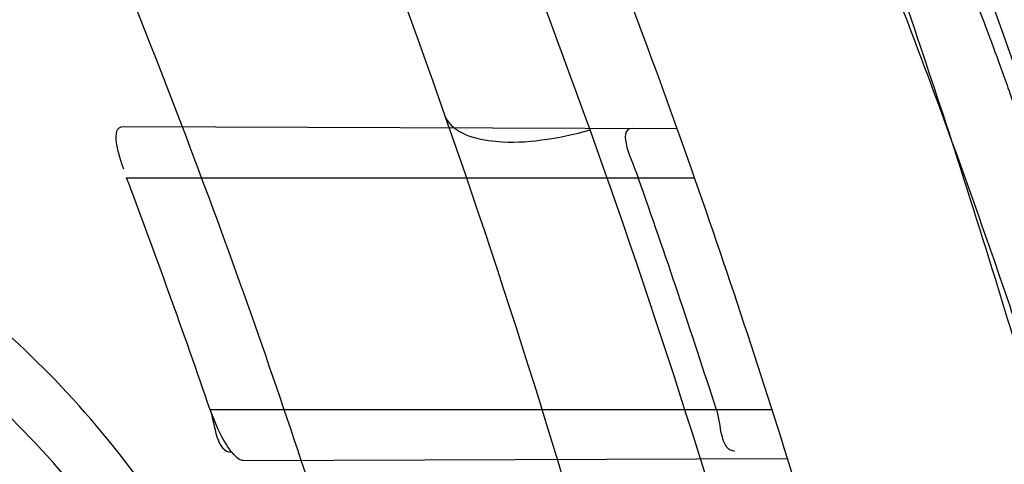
# Model space of a CAD drawing. Header units: millimetres. Extents: x 0 to 297, y 0 to 210.
# Tile 49 of 256: x 147.5941 to 147.6259, y 91.4383 to 91.4527. Entities that reach past the tile are written whole.
import ezdxf

# ---------------------------------------------------------------- set-up
doc = ezdxf.new("R2010")
doc.units = ezdxf.units.MM
doc.header["$LTSCALE"] = 16.335
doc.layers.get('0').update_dxf_attribs({"linetype": 'CONTINUOUS'})
for name, color, linetype in [('01_GLOBAL', 7, 'CONTINUOUS'), ('INTFCLR_1', 7, 'CONTINUOUS'), ('INTFCLR_144815', 7, 'CONTINUOUS')]:
    doc.layers.add(name, color=color, linetype=linetype)

msp = doc.modelspace()

# ---------------------------------------------------------------- linework, layer by layer
at = {"color": 7, "linetype": 'Continuous'}
msp.add_circle((148.0808034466, 92.1164639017), 1.9, dxfattribs=at)
at = {"color": 9, "linetype": 'Continuous'}
msp.add_arc((148.0808034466, 92.1164639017), 1.8756493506, 182.9674534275, 267.0325465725, dxfattribs=at)
at = {"layer": '01_GLOBAL', "color": 7, "linetype": 'Continuous'}
msp.add_circle((148.0808034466, 92.1164639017), 1.925, dxfattribs=at)
at = {"layer": 'INTFCLR_1', "color": 9, "linetype": 'Continuous'}
for p, q in [((147.6153413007, 91.4491676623), (147.5974134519, 91.4492302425)), ((147.5975239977, 91.44757411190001), (147.6159055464, 91.44757411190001)), ((147.6184151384, 91.4400741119), (147.6002254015, 91.4400741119)), ((147.601291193, 91.43843151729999), (147.618913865, 91.43849303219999))]:
    msp.add_line(p, q, dxfattribs=at)
at = {"layer": 'INTFCLR_1', "color": 7, "linetype": 'Continuous'}
msp.add_line((147.6004832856, 91.4394407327), (147.6002254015, 91.4400741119), dxfattribs=at)
msp.add_lwpolyline([(147.601291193, 91.43843151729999), (147.6012610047, 91.43843443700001), (147.6012285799, 91.4384434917), (147.6011939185, 91.43845880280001), (147.6011567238, 91.438480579), (147.6011172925, 91.43850883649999), (147.601076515, 91.43854311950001), (147.6010347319, 91.4385827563), (147.6009916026, 91.4386278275), (147.6009469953, 91.4386790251), (147.6009008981, 91.438736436), (147.6008533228, 91.4387999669), (147.6008041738, 91.4388704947), (147.6007531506, 91.4389485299), (147.6007005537, 91.4390337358), (147.6006471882, 91.43912578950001), (147.6005933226, 91.4392244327), (147.6005386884, 91.4393295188), (147.6004832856, 91.4394407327)], dxfattribs=at)
at = {"layer": 'INTFCLR_1', "color": 6, "linetype": 'Continuous'}
for centre, radius, start, end in [((147.3556636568, 91.35632411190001), 0.3017258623, 270, 90.00000002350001), ((147.3556636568, 91.35632411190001), 0.2867456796, 270, 90.00000002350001), ((147.3556636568, 91.35632411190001), 0.2607760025, 18.3537618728, 20.8695998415), ((147.3556636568, 91.35632411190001), 0.2757760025, 17.3348347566, 19.6736901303), ((147.3556692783, 91.35622463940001), 0.2585312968, 18.9249921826, 20.6917467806), ((147.3559015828, 91.3563286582), 0.2738307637, 17.8080597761, 19.4642371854)]:
    msp.add_arc(centre, radius, start, end, dxfattribs=at)
at = {"layer": 'INTFCLR_1', "color": 9, "linetype": 'Continuous'}
for radius, start, end in [(0.2757760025, 19.6736901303, 22.8607581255), (0.2607760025, 20.8695998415, 24.2438267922), (0.2607760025, 15.0858372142, 18.3537618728), (0.2757760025, 14.2357984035, 17.3348347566)]:
    msp.add_arc((147.3556636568, 91.35632411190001), radius, start, end, dxfattribs=at)
for points, knots in [([(147.6239207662, 91.2630229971), (147.6245143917, 91.2646383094), (147.625677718, 91.2679000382), (147.6278942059, 91.2745147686), (147.6314905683, 91.2863879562), (147.6348253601, 91.3003236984), (147.6370274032, 91.31277865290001), (147.637953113, 91.3191383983), (147.6384308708, 91.3228167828), (147.6395335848, 91.3320514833), (147.6406793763, 91.34783064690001), (147.6404956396, 91.36644728), (147.639629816, 91.3785116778), (147.6390851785, 91.3840823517), (147.6386841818, 91.38778738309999), (147.6374452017, 91.3977872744), (147.6346320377, 91.41379988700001), (147.6305782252, 91.4294332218), (147.6276786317, 91.43871199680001), (147.6265880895, 91.4420309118), (147.6249290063, 91.4469198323), (147.621186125, 91.4571408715), (147.6147225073, 91.4721421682), (147.6073615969, 91.4863146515), (147.6022300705, 91.495037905), (147.59983173, 91.49892098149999), (147.598238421, 91.5014521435), (147.5939293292, 91.5081091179), (147.5867086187, 91.5183259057), (147.5766787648, 91.5307635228), (147.5681834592, 91.54008643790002), (147.5622490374, 91.5460455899), (147.5589678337, 91.54920070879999), (147.5544151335, 91.5534558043), (147.5480427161, 91.5590273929), (147.541144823, 91.5644332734), (147.5367712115, 91.56754354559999), (147.5346401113, 91.56897350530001), (147.533241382, 91.56987250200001), (147.5319885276, 91.57063788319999), (147.5308874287, 91.5712699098), (147.5299491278, 91.57176025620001), (147.5291251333, 91.5721478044), (147.5284918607, 91.5723508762), (147.5279419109, 91.57249513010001), (147.5276450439, 91.5721332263), (147.5279068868, 91.5716254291), (147.528285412, 91.5709843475), (147.528982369, 91.57009863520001), (147.5299093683, 91.56900729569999), (147.53099579, 91.56780618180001), (147.5321866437, 91.5665242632), (147.5339471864, 91.56466063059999), (147.5364529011, 91.56204119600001), (147.5411298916, 91.55713350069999), (147.546237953, 91.5516275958), (147.5508912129, 91.54636519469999), (147.5537675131, 91.54301891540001), (147.5583927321, 91.5375256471), (147.5654736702, 91.52862354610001), (147.5747566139, 91.5156719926), (147.581475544, 91.5050988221), (147.5858745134, 91.49757284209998), (147.5888592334, 91.492279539), (147.5940084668, 91.4826176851), (147.6008853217, 91.46802735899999), (147.605629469, 91.45586290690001), (147.6078360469, 91.44955591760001)], [0, 0, 0, 0, 0.0103792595, 0.0208842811, 0.0420721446, 0.0851858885, 0.1071984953, 0.1183380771, 0.123943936, 0.1295693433, 0.1744299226, 0.2192388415, 0.2417237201, 0.2473597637, 0.2529962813, 0.2641993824, 0.3081295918, 0.3509327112, 0.3614952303, 0.3667582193, 0.3720021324, 0.3926323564, 0.4323913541, 0.4704239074, 0.4888657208, 0.4934194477, 0.497950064, 0.5069039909, 0.5412450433, 0.5733438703, 0.6032118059, 0.6172673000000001, 0.6240601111, 0.6306649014, 0.6548506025, 0.6750843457, 0.6834913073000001, 0.6872123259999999, 0.6905622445, 0.6935176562, 0.6960693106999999, 0.6982084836, 0.6999280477, 0.7014829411, 0.7024060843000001, 0.7029587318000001, 0.7038763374, 0.7054334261, 0.7076628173, 0.7105600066, 0.714112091, 0.7174145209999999, 0.7211168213, 0.7295725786, 0.7392778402, 0.7620040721, 0.7748640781, 0.7816422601, 0.7886165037, 0.8181744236, 0.8502177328, 0.884679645, 0.8936796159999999, 0.902792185, 0.9213283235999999, 0.9597006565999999, 1, 1, 1, 1]), ([(147.6125223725, 91.4491302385), (147.6102715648, 91.45541097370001), (147.6054316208, 91.46752487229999), (147.598422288, 91.4820405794), (147.5931752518, 91.49165063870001), (147.5901330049, 91.4969169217), (147.5856466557, 91.5044086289), (147.5787941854, 91.5149323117), (147.5693317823, 91.52781473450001), (147.5621165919, 91.53666452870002), (147.5574034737, 91.542125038), (147.5544710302, 91.54545278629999), (147.5497270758, 91.55068512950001), (147.5445164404, 91.5561616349), (147.5397554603, 91.56102878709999), (147.53718556, 91.5636477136), (147.5354149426, 91.5654683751), (147.5339124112, 91.56705220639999), (147.5327629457, 91.5682496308), (147.530214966, 91.5713242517), (147.5311764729, 91.57132411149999)], [0, 0, 0, 0, 0.1351411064, 0.2639657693, 0.3262515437, 0.3568857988, 0.3871506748, 0.5031238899, 0.6110823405, 0.7107727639, 0.7343091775, 0.7571888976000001, 0.8006105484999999, 0.8773801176, 0.9101731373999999, 0.9387430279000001, 0.9512497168, 0.9624026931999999, 0.9805243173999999, 1, 1, 1, 1]), ([(147.5311764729, 91.57132411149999), (147.5318287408, 91.5713240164), (147.5336257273, 91.5703676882), (147.5357695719, 91.56920293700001), (147.5378575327, 91.5678745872), (147.540022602, 91.5664516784), (147.5444669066, 91.5633499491), (147.5514777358, 91.5579678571), (147.5579605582, 91.5524167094), (147.5625922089, 91.5481782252), (147.5659282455, 91.5450376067), (147.5719597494, 91.53910867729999), (147.580595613, 91.52983364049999), (147.5907946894, 91.51745818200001), (147.5981414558, 91.50728802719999), (147.6025258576, 91.5006611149), (147.60414614, 91.49814277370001), (147.6065841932, 91.4942808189), (147.6117989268, 91.48560842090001), (147.6192817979, 91.4715157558), (147.6258568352, 91.45659014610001), (147.6296645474, 91.44641925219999), (147.6313517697, 91.4415559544), (147.6324604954, 91.4382553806), (147.6354073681, 91.4290313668), (147.6395285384, 91.4134880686), (147.6423901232, 91.3975587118), (147.6436501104, 91.38761200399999), (147.6440578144, 91.3839275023), (147.6446115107, 91.3783882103), (147.6454917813, 91.3663917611), (147.6456786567, 91.3478767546), (147.6445135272, 91.3321854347), (147.6433925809, 91.3230036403), (147.6429068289, 91.3193455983), (147.6419655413, 91.31302046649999), (147.6397259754, 91.3006309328), (147.6363346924, 91.2867710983), (147.6326792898, 91.27496708), (147.6304259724, 91.2683893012), (147.6292433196, 91.26514577), (147.6286398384, 91.26353946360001)], [0, 0, 0, 0, 0.0056084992, 0.016622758, 0.0214510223, 0.0268121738, 0.0389184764, 0.0680276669, 0.1027789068, 0.1122614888, 0.1220107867, 0.1421735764, 0.1849752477, 0.2309092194, 0.2799812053, 0.2927645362, 0.2992310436, 0.3057293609, 0.3320345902, 0.3862266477, 0.4428037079, 0.4721337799, 0.479586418, 0.4870651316, 0.5020714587, 0.5628449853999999, 0.6251697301, 0.6410581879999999, 0.6490513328, 0.6570434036, 0.6889243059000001, 0.7524504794, 0.8160576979, 0.8240355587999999, 0.8319861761, 0.8477866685, 0.8790166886, 0.9402183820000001, 0.9703167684, 0.9852456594, 1, 1, 1, 1]), ([(147.6066851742, 91.41810067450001), (147.6064533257, 91.41898927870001), (147.6060835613, 91.42031468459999), (147.6055458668, 91.4220645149), (147.6047137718, 91.4246100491), (147.6033320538, 91.42827750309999), (147.6014874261, 91.4321542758), (147.5998290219, 91.4350339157), (147.5980981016, 91.4376755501), (147.5957168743, 91.4406612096), (147.5929709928, 91.44322398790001), (147.5905965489, 91.444959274), (147.5881088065, 91.4464927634), (147.5847519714, 91.44805734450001), (147.5811690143, 91.4491652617), (147.5781660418, 91.44982919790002), (147.575014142, 91.4503707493), (147.5709227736, 91.45081339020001), (147.5667319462, 91.45102731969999), (147.5632696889, 91.45110647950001), (147.5596875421, 91.45113480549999), (147.5551425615, 91.45109301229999), (147.5496304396, 91.45097570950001), (147.5459314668, 91.45087596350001), (147.5440698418, 91.45082086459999)], [0, 0, 0, 0, 0.0346282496, 0.0518722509, 0.0690224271, 0.1356084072, 0.1994979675, 0.2306510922, 0.2608465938, 0.3185314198, 0.3741956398, 0.4018715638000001, 0.4293205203, 0.4842875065, 0.5409793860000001, 0.570369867, 0.6002195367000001, 0.6615276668, 0.7254015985, 0.7583983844, 0.792108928, 0.8604732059, 0.9297730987, 1, 1, 1, 1]), ([(147.6078360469, 91.44955591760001), (147.6101299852, 91.44299922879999), (147.6142956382, 91.42952576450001), (147.6182613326, 91.4122075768), (147.6202192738, 91.4006412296), (147.6210065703, 91.39518478), (147.6214994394, 91.3915132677), (147.6227052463, 91.3813993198), (147.623864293, 91.3647211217), (147.6237011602, 91.3479837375), (147.6230932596, 91.3377512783), (147.6228153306, 91.3340172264), (147.6223459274, 91.32845986), (147.6210514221, 91.316626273), (147.6180380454, 91.29878467), (147.6143540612, 91.28396869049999), (147.6118533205, 91.2754656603), (147.6108389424, 91.2721312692), (147.6090123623, 91.2664116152), (147.6051536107, 91.2553712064), (147.5989882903, 91.2403218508), (147.5926455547, 91.22739948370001), (147.588554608, 91.2198568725), (147.5870705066, 91.21719653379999), (147.5848652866, 91.2133153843), (147.5801153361, 91.2053160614), (147.5725777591, 91.1938048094), (147.5633378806, 91.1812395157), (147.5566749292, 91.173042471), (147.5528339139, 91.16854333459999), (147.551385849, 91.16686409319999), (147.5489422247, 91.1640712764), (147.5444265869, 91.1590434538), (147.5395205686, 91.15382001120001), (147.5350750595, 91.14916276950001), (147.5324472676, 91.14642530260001), (147.5302613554, 91.14401157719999), (147.5288390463, 91.1424858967), (147.5269884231, 91.13966284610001), (147.5301672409, 91.1409193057), (147.5319512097, 91.141994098), (147.5341146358, 91.14331988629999), (147.5360112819, 91.14459412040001), (147.5382932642, 91.1461762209), (147.5413846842, 91.14844087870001), (147.5453415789, 91.15151625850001), (147.5512543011, 91.1563820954), (147.5565470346, 91.16112874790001), (147.5611780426, 91.16556996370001), (147.5644972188, 91.16884566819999), (147.5704790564, 91.1750133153), (147.5790048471, 91.18463110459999), (147.5890158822, 91.1974187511), (147.5961841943, 91.2078944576), (147.6004450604, 91.21470752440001), (147.6020181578, 91.21729598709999), (147.6043852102, 91.2212675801), (147.6094401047, 91.23018520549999), (147.6166547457, 91.24466011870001), (147.621618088, 91.2567571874), (147.6239207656, 91.2630229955)], [0, 0, 0, 0, 0.0419449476, 0.0850695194, 0.1071739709, 0.1127634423, 0.1183584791, 0.1295423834, 0.1742656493, 0.2191961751, 0.2304978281, 0.2361598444, 0.2418057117, 0.2641744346, 0.3080240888, 0.3509528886, 0.3562644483, 0.3615432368, 0.3719979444, 0.3925183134, 0.4321501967, 0.4701192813, 0.4793724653, 0.4839620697, 0.48851378, 0.5063269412, 0.5401307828, 0.5715496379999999, 0.6004673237, 0.6038923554, 0.6072711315, 0.6138564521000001, 0.6263016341, 0.6480618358, 0.6572019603, 0.6650284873, 0.6713159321, 0.6759369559, 0.6799952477, 0.6841765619, 0.6887949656, 0.6950107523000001, 0.6986911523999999, 0.7027318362, 0.7117342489, 0.7218512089, 0.7329803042, 0.7579718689, 0.7647510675, 0.7717251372, 0.7861300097, 0.8166264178, 0.8492835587, 0.8841348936, 0.8932111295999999, 0.8978052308, 0.9024247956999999, 0.92112918, 0.9596906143, 1, 1, 1, 1]), ([(147.6053207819, 91.41769802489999), (147.6050905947, 91.4185448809), (147.6046020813, 91.4202256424), (147.6035256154, 91.4234944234), (147.6019985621, 91.42740041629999), (147.6001796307, 91.4310956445), (147.5985478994, 91.43384143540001), (147.59684337, 91.4363653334), (147.5945016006, 91.4392206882), (147.5918121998, 91.4416714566), (147.5894897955, 91.4433356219), (147.5870547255, 91.4448111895), (147.5837740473, 91.4463224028), (147.5802771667, 91.4474022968), (147.5773469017, 91.44805809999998), (147.5742721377, 91.44859816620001), (147.5702826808, 91.44905430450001), (147.5661959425, 91.4492944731), (147.5628200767, 91.4494018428), (147.5593277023, 91.4494622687), (147.5548960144, 91.4494664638), (147.5495201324, 91.44941103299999), (147.545912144, 91.44935419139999), (147.5440960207, 91.4493224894)], [0, 0, 0, 0, 0.0341071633, 0.068008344, 0.1337313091, 0.1969353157, 0.2278200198, 0.2578041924, 0.3152475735, 0.3708922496, 0.3986349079, 0.4261880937, 0.4814518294, 0.5385010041, 0.5680846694, 0.5981200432, 0.6597913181, 0.7240121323, 0.7571773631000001, 0.7910568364, 0.8597590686, 0.9294057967, 1, 1, 1, 1]), ([(147.6078360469, 91.44955591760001), (147.6080940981, 91.4490054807), (147.6094215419, 91.4486737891), (147.6109823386, 91.44877082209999), (147.612008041, 91.44898367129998), (147.6125223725, 91.4491302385)], [0, 0, 0, 0, 0.371935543, 0.6727980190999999, 1, 1, 1, 1]), ([(147.5311764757, 91.1413241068), (147.5310781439, 91.14132411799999), (147.5308373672, 91.14137158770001), (147.5308497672, 91.1418044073), (147.5311074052, 91.1422497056), (147.5315528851, 91.142911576), (147.5322318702, 91.14373533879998), (147.5335407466, 91.1452190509), (147.5355593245, 91.1473348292), (147.5383533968, 91.1501930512), (147.5428736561, 91.1547964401), (147.5478811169, 91.1599991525), (147.5524841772, 91.1649963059), (147.5549756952, 91.16777374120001), (147.5564519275, 91.1694435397), (147.5603658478, 91.1739155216), (147.5671547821, 91.1820635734), (147.5765732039, 91.1945612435), (147.5842592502, 91.2060163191), (147.5891039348, 91.21397962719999), (147.5913524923, 91.217842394), (147.5928653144, 91.2204893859), (147.5970335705, 91.2279909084), (147.6034974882, 91.24084499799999), (147.6097854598, 91.25582728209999), (147.6137211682, 91.2668203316), (147.6155837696, 91.27251442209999), (147.6166180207, 91.2758335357), (147.6191666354, 91.28429392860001), (147.6229221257, 91.2990378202), (147.6259956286, 91.3168025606), (147.6273158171, 91.32858523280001), (147.6277944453, 91.33411784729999), (147.6280778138, 91.3378349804), (147.6286975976, 91.3480207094), (147.6288639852, 91.364684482), (147.6276820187, 91.3812878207), (147.6264527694, 91.3913544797), (147.6259502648, 91.39500924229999), (147.6251474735, 91.4004414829), (147.6231505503, 91.4119586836), (147.6191057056, 91.4292020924), (147.6148598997, 91.44260751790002), (147.6125223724, 91.4491302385)], [0, 0, 0, 0, 0.0008731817, 0.001718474, 0.0032338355, 0.0055641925, 0.0087322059, 0.0127298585, 0.0231213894, 0.0346993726, 0.0482226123, 0.08041255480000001, 0.0988155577, 0.1085507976, 0.1135449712, 0.1186069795, 0.1613231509, 0.207686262, 0.2575123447, 0.2837454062, 0.2904461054, 0.2972015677, 0.3108182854, 0.366650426, 0.4248609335, 0.4549769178, 0.4703146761, 0.4780576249, 0.4858477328, 0.5487775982, 0.6130123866, 0.6457680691, 0.6540347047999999, 0.6623246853, 0.6788711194, 0.7446474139, 0.8101273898, 0.8265053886, 0.8346996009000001, 0.8428861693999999, 0.8752668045, 0.9384714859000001, 1, 1, 1, 1])]:
    msp.add_open_spline(points, degree=3, knots=knots, dxfattribs=at)
at = {"layer": 'INTFCLR_1', "color": 6, "linetype": 'Continuous'}
for points, knots in [([(147.5524190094, 91.57132411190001), (147.5518087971, 91.57132411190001), (147.5529114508, 91.5692236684), (147.5538583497, 91.5680649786), (147.5554058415, 91.56603172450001), (147.5573153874, 91.5637319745), (147.5597564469, 91.56079692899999), (147.5626098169, 91.5573885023), (147.5656703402, 91.5536813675), (147.5686923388, 91.5499560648), (147.571505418, 91.54640770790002), (147.5740879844, 91.5430774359), (147.5764364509, 91.53997985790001), (147.5785589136, 91.53711993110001), (147.5804701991, 91.53449113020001), (147.5821890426, 91.5320821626), (147.5837330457, 91.529879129), (147.5851142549, 91.527876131), (147.5863481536, 91.5260600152), (147.5874498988, 91.5244157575), (147.5884368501, 91.52292425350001), (147.5893145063, 91.52158304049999), (147.590301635, 91.52005887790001), (147.5913416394, 91.5184318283), (147.5924164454, 91.51672483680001), (147.5934051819, 91.5151347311), (147.5944675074, 91.51340362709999), (147.5954727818, 91.51173989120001), (147.5963989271, 91.5101860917), (147.5972040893, 91.50882047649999), (147.5980924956, 91.5072948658), (147.5990691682, 91.5055946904), (147.6001439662, 91.503694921), (147.6013258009, 91.5015697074), (147.6026254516, 91.49918624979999), (147.6040567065, 91.4965029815), (147.6056293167, 91.4934797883), (147.6073520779, 91.49007026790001), (147.6092357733, 91.4862176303), (147.6112959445, 91.48184252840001), (147.6135459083, 91.4768493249), (147.6159975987, 91.4711159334), (147.6186600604, 91.46449556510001), (147.621540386, 91.45677847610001), (147.6245995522, 91.4477874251), (147.6276353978, 91.43777021), (147.6304347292, 91.4271489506), (147.6328479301, 91.41640510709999), (147.6348548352, 91.405631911), (147.6364550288, 91.3948720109), (147.6376568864, 91.3841237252), (147.6384643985, 91.3734124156), (147.6388848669, 91.3627276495), (147.638923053, 91.3520862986), (147.6385832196, 91.34147856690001), (147.6378679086, 91.3309058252), (147.6367790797, 91.3203765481), (147.6353146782, 91.30986953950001), (147.6334744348, 91.2993988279), (147.6312492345, 91.2889416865), (147.6286373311, 91.27851137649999), (147.6256726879, 91.26825261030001), (147.6225298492, 91.2586638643), (147.6194333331, 91.2501513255), (147.6165578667, 91.24288110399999), (147.613914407, 91.2366339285), (147.6114912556, 91.23122494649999), (147.6092772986, 91.2265132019), (147.6072566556, 91.222383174), (147.6054148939, 91.2187488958), (147.6037381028, 91.2155404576), (147.6022167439, 91.21270536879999), (147.6008394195, 91.21019779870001), (147.5995919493, 91.20797263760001), (147.5984619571, 91.205992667), (147.5974378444, 91.2042264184), (147.5965123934, 91.2026529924), (147.5956788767, 91.20125348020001), (147.5947260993, 91.1996710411), (147.5936842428, 91.1979643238), (147.5924549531, 91.195983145), (147.5913949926, 91.1943013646), (147.5904087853, 91.1927574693), (147.5895314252, 91.19139819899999), (147.5885421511, 91.1898833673), (147.5874297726, 91.1882012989), (147.5861816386, 91.18634056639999), (147.5847816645, 91.18428595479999), (147.5832139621, 91.18202299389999), (147.5814607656, 91.179538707), (147.5795082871, 91.1768262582), (147.5773377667, 91.1738741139), (147.5749300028, 91.1706720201), (147.5722786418, 91.16722855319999), (147.5693828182, 91.16355418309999), (147.5662651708, 91.1596930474), (147.5630841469, 91.155829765), (147.5601062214, 91.152268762), (147.5575479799, 91.1491965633), (147.5555504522, 91.14679617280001), (147.5539276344, 91.14467529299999), (147.5529496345, 91.1434806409), (147.5517963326, 91.1413241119), (147.5524190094, 91.1413241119)], [0, 0, 0, 0, 0.0038604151, 0.0075016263, 0.0124785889, 0.0188917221, 0.0268498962, 0.0364677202, 0.04706947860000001, 0.0572444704, 0.0668187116, 0.0757144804, 0.08390538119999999, 0.0914099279, 0.098245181, 0.1044667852, 0.1101313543, 0.1152642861, 0.1198589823, 0.1240215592, 0.1277856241, 0.1311734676, 0.1341617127, 0.1392736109, 0.1433897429, 0.1469230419, 0.1511192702, 0.1562389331, 0.1592204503, 0.1625628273, 0.1662680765, 0.1703891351, 0.1749670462, 0.1800766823, 0.185772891, 0.1921413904, 0.1993155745, 0.2073310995, 0.2163076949, 0.2264451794, 0.2379233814, 0.250953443, 0.2658909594, 0.2830621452, 0.3030578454, 0.3259639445, 0.3492662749, 0.372530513, 0.3956109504, 0.4185782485, 0.4413347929, 0.4640172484, 0.48651927, 0.5089682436, 0.5313242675, 0.553647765, 0.5759939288, 0.5982772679, 0.6207473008, 0.6432362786, 0.6658996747, 0.6887559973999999, 0.7107777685, 0.7297237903, 0.7460531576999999, 0.7602331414, 0.7726347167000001, 0.7835467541, 0.7931663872, 0.8017211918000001, 0.8093215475, 0.8160683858, 0.8220758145, 0.8274205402, 0.8322066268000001, 0.8364980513, 0.8403368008, 0.8437547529, 0.8468031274, 0.8520223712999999, 0.8564046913, 0.8615533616, 0.8645986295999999, 0.8679945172, 0.8717882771, 0.8760445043, 0.8807522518, 0.8859628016, 0.8917731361, 0.8981681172, 0.9051985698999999, 0.9129160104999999, 0.9213486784, 0.9305434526, 0.9404096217, 0.9509435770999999, 0.9619432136, 0.9720502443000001, 0.9803711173, 0.9870628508, 0.9922716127, 0.99606073, 1, 1, 1, 1]), ([(147.5524190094, 91.1413241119), (147.5531143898, 91.1413241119), (147.5543203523, 91.14213679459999), (147.5561744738, 91.14325300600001), (147.5583002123, 91.1447976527), (147.560928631, 91.14681022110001), (147.5640582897, 91.14937974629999), (147.5675074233, 91.15237487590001), (147.5710070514, 91.1555769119), (147.574310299, 91.1587419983), (147.5773371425, 91.16175781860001), (147.5800923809, 91.16460395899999), (147.5825889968, 91.1672661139), (147.5848455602, 91.1697411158), (147.5868773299, 91.1720281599), (147.5887011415, 91.1741288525), (147.5903405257, 91.1760572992), (147.5918089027, 91.1778176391), (147.59312239, 91.1794189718), (147.5942950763, 91.1808709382), (147.5953447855, 91.18218881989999), (147.5962981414, 91.1834007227), (147.5972372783, 91.1846080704), (147.5982377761, 91.1859099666), (147.5992999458, 91.187311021), (147.6003509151, 91.1887170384), (147.6013832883, 91.1901164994), (147.6024574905, 91.19159267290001), (147.6036466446, 91.1932514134), (147.6049757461, 91.1951365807), (147.6064609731, 91.1972842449), (147.6081179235, 91.19973355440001), (147.6099603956, 91.2025250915), (147.6120026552, 91.20570886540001), (147.6142665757, 91.2093548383), (147.6167734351, 91.21354352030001), (147.6195429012, 91.2183732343), (147.6225956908, 91.2239740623), (147.6259494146, 91.23049845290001), (147.6296263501, 91.2381747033), (147.6335547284, 91.2471120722), (147.6374822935, 91.2570297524), (147.6411546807, 91.26748627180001), (147.6444163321, 91.27808548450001), (147.6472390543, 91.28872386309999), (147.6496322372, 91.2993899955), (147.6515947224, 91.3100274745), (147.6531423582, 91.3206651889), (147.6542785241, 91.3312578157), (147.6550140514, 91.3418222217), (147.655355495, 91.3523479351), (147.6553083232, 91.36283677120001), (147.6548760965, 91.3732949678), (147.6540611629, 91.3837158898), (147.6528633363, 91.39410400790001), (147.6512816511, 91.40445780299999), (147.649316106, 91.4147614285), (147.6469588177, 91.4250379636), (147.6442058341, 91.4352745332), (147.6410435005, 91.44548298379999), (147.6374805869, 91.4556114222), (147.6336594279, 91.4652777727), (147.6298256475, 91.47403311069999), (147.6262354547, 91.48156843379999), (147.6229615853, 91.48797792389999), (147.6199846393, 91.4934796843), (147.617284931, 91.4982265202), (147.6148405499, 91.5023464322), (147.6126315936, 91.50593695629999), (147.6106351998, 91.50908022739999), (147.6088346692, 91.5118359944), (147.6072125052, 91.5142588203), (147.6057564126, 91.51638728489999), (147.6044486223, 91.5182624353), (147.6032796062, 91.51991080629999), (147.6022307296, 91.5213681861), (147.6012884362, 91.5226603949), (147.6003875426, 91.52388111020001), (147.599451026, 91.5251356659), (147.5984191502, 91.5265005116), (147.5973563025, 91.52788680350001), (147.5962900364, 91.5292585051), (147.5952102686, 91.5306298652), (147.5940251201, 91.53211414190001), (147.5927013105, 91.5337461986), (147.5912185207, 91.535542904), (147.5895625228, 91.5375118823), (147.5877136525, 91.5396634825), (147.5856554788, 91.54200321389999), (147.583366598, 91.5445380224), (147.5808303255, 91.5472668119), (147.5780323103, 91.5501828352), (147.5749547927, 91.55327492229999), (147.5715984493, 91.5565159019), (147.5680191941, 91.55981674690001), (147.5644644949, 91.5629254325), (147.5612102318, 91.5656152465), (147.5584715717, 91.5677235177), (147.5562664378, 91.5693347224), (147.5543599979, 91.57048668), (147.5531273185, 91.57132411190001), (147.5524190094, 91.57132411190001)], [0, 0, 0, 0, 0.0042187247, 0.0081401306, 0.0133978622, 0.0200459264, 0.0282638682, 0.0379443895, 0.0477615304, 0.05703690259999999, 0.0656973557, 0.0736821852, 0.0810680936, 0.0878383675, 0.0940009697, 0.0996271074, 0.1047154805, 0.1093563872, 0.1135342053, 0.1172803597, 0.1206792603, 0.1237557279, 0.1266349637, 0.1299589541, 0.1337168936, 0.1373013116, 0.1406085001, 0.1442672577, 0.148377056, 0.1529904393, 0.1582606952, 0.164218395, 0.1709303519, 0.1785521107, 0.1871652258, 0.1969659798, 0.2081658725, 0.2209392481, 0.2356613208, 0.2526660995, 0.2725685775, 0.2948769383, 0.3173640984, 0.3397873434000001, 0.3621386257, 0.3841211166, 0.4060891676, 0.4277469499, 0.4493218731, 0.470705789, 0.4919793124, 0.5131981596, 0.5343255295, 0.5554668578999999, 0.5765984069, 0.5977513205, 0.6189954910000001, 0.6402209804, 0.6617015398, 0.6832900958, 0.7050415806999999, 0.7268239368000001, 0.7463339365, 0.7630160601, 0.7774553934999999, 0.7899931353, 0.8009638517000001, 0.8105830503, 0.8190545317, 0.8265380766, 0.8331730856, 0.8390248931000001, 0.8442268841, 0.8488182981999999, 0.8528943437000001, 0.8564866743, 0.8597116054, 0.8625968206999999, 0.8656908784, 0.8692094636, 0.8729771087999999, 0.8762884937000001, 0.879749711, 0.8835661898, 0.8878115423, 0.8924986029, 0.8976989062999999, 0.9034198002, 0.9097088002, 0.9166034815, 0.9241390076, 0.9323094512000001, 0.9411199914, 0.9506041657, 0.9606137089, 0.9706541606, 0.9792553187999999, 0.9862062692, 0.9916647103, 0.9957028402, 1, 1, 1, 1])]:
    msp.add_open_spline(points, degree=3, knots=knots, dxfattribs=at)
for points in [[(147.5974134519, 91.4492302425), (147.5969588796, 91.4492318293), (147.5972613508, 91.44829179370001), (147.5974219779, 91.44786654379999)], [(147.6138888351, 91.4491727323), (147.6133520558, 91.4491746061), (147.6139039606, 91.4480802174), (147.614082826, 91.44757411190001)], [(147.6166121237, 91.4400741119), (147.6167602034, 91.4396131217), (147.6167215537, 91.4387466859), (147.6172057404, 91.438748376)]]:
    msp.add_open_spline(points, degree=3, dxfattribs=at)
at = {"layer": 'INTFCLR_1', "color": 7, "linetype": 'Continuous'}
msp.add_open_spline([(147.6002254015, 91.4400741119), (147.6003917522, 91.4395886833), (147.6004139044, 91.4386948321), (147.600926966, 91.43870384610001)], degree=3, dxfattribs=at)
at = {"layer": 'INTFCLR_144815', "color": 6, "linetype": 'Continuous'}
for radius in [0.3190566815, 0.3040475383]:
    msp.add_circle((147.3556636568, 91.35632411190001), radius, dxfattribs=at)
for radius, start, end in [(0.4398395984, 313.9937911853, 154.5150993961), (0.3391361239, 316.9838592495, 43.0161407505)]:
    msp.add_arc((147.3556636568, 91.35632411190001), radius, start, end, dxfattribs=at)
at = {"layer": 'INTFCLR_144815', "color": 9, "linetype": 'Continuous'}
for radius, start, end in [(0.3298406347, 314.0862202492, 45.9137797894), (0.3198467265, 314.0319604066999, 45.9680396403)]:
    msp.add_arc((147.3556636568, 91.35632411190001), radius, start, end, dxfattribs=at)
at = {"layer": 'INTFCLR_144815', "color": 6, "linetype": 'Continuous'}
for points, knots in [([(147.6577759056, 91.3563241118), (147.6577759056, 91.3578954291), (147.6577525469, 91.3610384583), (147.6576474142, 91.3657528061), (147.6574721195, 91.37046716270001), (147.6572265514, 91.3751815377), (147.656910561, 91.3798958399), (147.656523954, 91.38461004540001), (147.6560665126, 91.3893239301), (147.6555379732, 91.39403738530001), (147.6549380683, 91.39875002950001), (147.6542664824, 91.40346163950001), (147.6535229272, 91.4081716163), (147.6527070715, 91.41287953), (147.6518186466, 91.4175845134), (147.6508573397, 91.42228592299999), (147.6498229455, 91.42698259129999), (147.6487152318, 91.4316735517), (147.6475341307, 91.43635723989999), (147.6462795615, 91.4410323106), (147.64495167, 91.44569676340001), (147.6435506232, 91.4503487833), (147.6420768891, 91.4549858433), (147.6405310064, 91.4596055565), (147.6389138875, 91.4642048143), (147.6372266, 91.4687805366), (147.6354706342, 91.47332901), (147.6336477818, 91.4778463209), (147.6317603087, 91.4823280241), (147.6298109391, 91.4867692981), (147.6278029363, 91.4911648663), (147.6257401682, 91.4955089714), (147.62362715, 91.4997954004), (147.621469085, 91.50401750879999), (147.6192719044, 91.50816824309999), (147.6170422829, 91.51224019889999), (147.6147876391, 91.5162256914), (147.6125161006, 91.52011686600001), (147.6102364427, 91.52390582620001), (147.6079579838, 91.5275847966), (147.6056904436, 91.5311463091), (147.603443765, 91.5345834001), (147.6012279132, 91.5378898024), (147.5990526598, 91.5410601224), (147.5969273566, 91.5440900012), (147.5948607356, 91.5469762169), (147.5928607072, 91.5497167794), (147.5909342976, 91.5523108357), (147.5890876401, 91.55475852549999), (147.5873260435, 91.55706076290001), (147.5856536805, 91.5592195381), (147.5840734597, 91.5612379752), (147.5825868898, 91.5631204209), (147.5811945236, 91.5648718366), (147.5798962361, 91.5664974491), (147.578691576, 91.5680023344), (147.577579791, 91.5693914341), (147.5765599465, 91.5706694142), (147.57563099, 91.5718407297), (147.5747919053, 91.572909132), (147.5740415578, 91.5738789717), (147.5733789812, 91.57475141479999), (147.5728023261, 91.57553667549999), (147.5723120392, 91.5762162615), (147.5718077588, 91.5770040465), (147.5713359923, 91.5775746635), (147.5710071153, 91.578818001), (147.5713403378, 91.5788240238)], [0, 0, 0, 0, 0.0193233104, 0.0386508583, 0.0579871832, 0.0773361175, 0.09670245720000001, 0.1160893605, 0.1355016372, 0.1549417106, 0.174414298, 0.1939209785, 0.2134662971, 0.2330504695, 0.2526773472, 0.2723461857, 0.2920601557, 0.3118166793, 0.3316176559, 0.3514587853, 0.371340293, 0.3912557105, 0.4112029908, 0.4311730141, 0.4511607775, 0.4711544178, 0.4911445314, 0.5111169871, 0.5310562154, 0.5509444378, 0.5707608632, 0.5904818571, 0.6100808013, 0.6295279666, 0.6487906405, 0.6678329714, 0.6866163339, 0.7050996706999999, 0.7232399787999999, 0.7409930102, 0.7583142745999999, 0.7751600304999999, 0.7914883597, 0.8072603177, 0.8224409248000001, 0.8370001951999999, 0.8509135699, 0.8641629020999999, 0.8767346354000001, 0.8886194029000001, 0.8998117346, 0.9103161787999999, 0.9201431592, 0.929309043, 0.9378311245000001, 0.9457272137, 0.9530145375, 0.9597112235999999, 0.9658341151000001, 0.9713985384, 0.9764187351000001, 0.9809091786, 0.9848838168, 0.9883571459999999, 0.9913427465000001, 0.9959015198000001, 1, 1, 1, 1]), ([(147.5784687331, 91.13382420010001), (147.5781248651, 91.1338305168), (147.5784667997, 91.1351065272), (147.5789335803, 91.13570228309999), (147.5794381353, 91.13651419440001), (147.5799269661, 91.13721519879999), (147.5805020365, 91.13802435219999), (147.581162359, 91.13892311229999), (147.5819099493, 91.1399218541), (147.5827456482, 91.1410217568), (147.5836709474, 91.1422277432), (147.5846879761, 91.1435451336), (147.5857985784, 91.1449795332), (147.5870029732, 91.14653486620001), (147.5882990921, 91.1482126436), (147.5896836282, 91.1500132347), (147.5911548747, 91.15193951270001), (147.5927145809, 91.15399936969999), (147.5943650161, 91.15620210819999), (147.596103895, 91.1585517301), (147.5979255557, 91.16104816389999), (147.599823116, 91.1636899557), (147.6017910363, 91.1664778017), (147.6038223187, 91.1694105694), (147.6059091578, 91.17248603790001), (147.6080430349, 91.17570086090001), (147.610214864, 91.17905059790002), (147.6124151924, 91.1825298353), (147.6146343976, 91.1861323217), (147.6168628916, 91.189851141), (147.6190913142, 91.19367890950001), (147.6213106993, 91.1976079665), (147.6235126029, 91.2016305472), (147.6256891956, 91.2057389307), (147.6278333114, 91.2099255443), (147.6299384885, 91.2141830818), (147.631998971, 91.2185045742), (147.6340096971, 91.22288344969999), (147.635966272, 91.22731357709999), (147.6378649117, 91.23178925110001), (147.6397023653, 91.2363051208), (147.6414762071, 91.24085704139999), (147.6431808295, 91.2454316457), (147.6448144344, 91.2500236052), (147.6463777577, 91.25463405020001), (147.6478725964, 91.25926866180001), (147.6492992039, 91.2639290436), (147.6506556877, 91.2686094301), (147.651941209, 91.2733071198), (147.653154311, 91.27801617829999), (147.6542942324, 91.28273212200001), (147.6553612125, 91.2874541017), (147.656355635, 91.2921819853), (147.6572778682, 91.2969157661), (147.6581281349, 91.3016549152), (147.6589065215, 91.306398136), (147.6596131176, 91.31114385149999), (147.6602481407, 91.31589110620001), (147.6608118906, 91.3206396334), (147.6613046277, 91.32538908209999), (147.6617265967, 91.3301391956), (147.6620780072, 91.33488963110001), (147.6623590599, 91.33964034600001), (147.662569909, 91.3443911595), (147.6627106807, 91.34914211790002), (147.6627814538, 91.35389307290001), (147.6627822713, 91.3586440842), (147.6627131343, 91.3633950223), (147.6625740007, 91.3681459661), (147.6623647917, 91.3728967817), (147.6620853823, 91.37764750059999), (147.6617356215, 91.38239791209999), (147.6613153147, 91.3871479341), (147.6608242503, 91.3918972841), (147.6602621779, 91.39664575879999), (147.6596288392, 91.4013929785), (147.6589239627, 91.40613849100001), (147.6581472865, 91.4108816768), (147.6572985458, 91.41562188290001), (147.6563774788, 91.4203583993), (147.6553839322, 91.4250899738), (147.654317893, 91.42981488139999), (147.6531794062, 91.4345314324), (147.6519684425, 91.4392384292), (147.6506848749, 91.4439351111), (147.6493287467, 91.44862012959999), (147.6479004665, 91.4532910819), (147.6464007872, 91.4579448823), (147.6448306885, 91.4625782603), (147.6431912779, 91.4671880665), (147.6414839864, 91.4717707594), (147.6397106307, 91.47632235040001), (147.6378734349, 91.4808384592), (147.6359750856, 91.48531428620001), (147.6340187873, 91.48974459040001), (147.6320083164, 91.4941236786), (147.6299480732, 91.4984454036), (147.6278431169, 91.5027031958), (147.6256991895, 91.506890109), (147.623522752, 91.51099883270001), (147.6213209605, 91.5150218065), (147.6191016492, 91.51895129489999), (147.6168732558, 91.5227795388), (147.6146447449, 91.5264988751), (147.6124254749, 91.53010191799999), (147.6102250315, 91.53358175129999), (147.6080530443, 91.53693210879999), (147.6059189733, 91.54014756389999), (147.6038319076, 91.5432236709), (147.6018003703, 91.5461570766), (147.5998321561, 91.54894557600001), (147.5979341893, 91.551588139), (147.5961124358, 91.5540848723), (147.5943718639, 91.55643693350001), (147.5927164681, 91.55864638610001), (147.5911492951, 91.5607160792), (147.5896725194, 91.5626494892), (147.5882875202, 91.564450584), (147.5869950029, 91.5661236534), (147.5857951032, 91.5676731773), (147.5846874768, 91.5691037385), (147.5836714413, 91.5704198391), (147.5827460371, 91.5716259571), (147.5819101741, 91.5727260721), (147.5811625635, 91.57372483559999), (147.5805021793, 91.5746236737), (147.57992705, 91.5754329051), (147.5794381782, 91.57613396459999), (147.5789336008, 91.57694590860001), (147.5784668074, 91.5775416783), (147.578124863, 91.57881770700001), (147.5784687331, 91.5788240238)], [0, 0, 0, 0, 0.0021236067, 0.0044659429, 0.005996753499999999, 0.007775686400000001, 0.0098091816, 0.0121043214, 0.0146687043, 0.0175100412, 0.0206343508, 0.0240542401, 0.0277864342, 0.0318356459, 0.0362005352, 0.040877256, 0.0458603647, 0.0511668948, 0.0568307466, 0.06285557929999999, 0.0692156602, 0.07591263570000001, 0.0829392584, 0.09028590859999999, 0.0979403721, 0.1058876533, 0.114110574, 0.1225900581, 0.1313055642, 0.140235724, 0.1493588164, 0.1586532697, 0.1680981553, 0.1776734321, 0.1873601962, 0.1971407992, 0.2069991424, 0.2169205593, 0.2268918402, 0.236901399, 0.2469387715, 0.256994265, 0.2670652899, 0.2770813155, 0.2870874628, 0.2971238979, 0.3071487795, 0.3171804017, 0.3272115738, 0.3372204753, 0.347205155, 0.3571681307, 0.3671107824, 0.3770356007, 0.3869457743, 0.396839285, 0.4067137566, 0.4165706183, 0.4264117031, 0.436238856, 0.4460529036, 0.4558561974, 0.465649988, 0.4754369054, 0.4852183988, 0.4949970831, 0.5047743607, 0.514552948, 0.5243342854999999, 0.5341210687, 0.5439147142, 0.5537177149, 0.5635313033, 0.5733577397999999, 0.5831983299, 0.5930548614, 0.6029285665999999, 0.6128203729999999, 0.6227310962, 0.6326618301, 0.642613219, 0.6525827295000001, 0.6625684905, 0.6725713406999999, 0.6825918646, 0.692631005, 0.7026858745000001, 0.7127502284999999, 0.7228203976, 0.7328919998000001, 0.7429592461, 0.7530154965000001, 0.7630529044, 0.7730624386, 0.783033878, 0.7929554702, 0.8028140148, 0.8125949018, 0.8222819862, 0.8318577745, 0.8413032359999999, 0.8505983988, 0.8597223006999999, 0.868653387, 0.8773699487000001, 0.8858505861, 0.894074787, 0.9020233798, 0.9096791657, 0.9170272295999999, 0.9240552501, 0.9307537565, 0.9371162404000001, 0.9431389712, 0.9488208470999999, 0.9541629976, 0.959168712, 0.963842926, 0.9681919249, 0.9722229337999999, 0.9759438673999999, 0.9793632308, 0.9824892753, 0.9853304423, 0.9878949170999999, 0.9901903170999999, 0.992224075, 0.994003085, 0.9955339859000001, 0.9978763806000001, 1, 1, 1, 1]), ([(147.5574681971, 91.57132411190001), (147.5570375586, 91.57132411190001), (147.5576723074, 91.56983745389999), (147.5583358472, 91.56900512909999), (147.5593498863, 91.56758729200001), (147.5606285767, 91.5659945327), (147.5622364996, 91.56401159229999), (147.5641604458, 91.5616850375), (147.5664090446, 91.5589676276), (147.5690057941, 91.5558095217), (147.571947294, 91.5521797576), (147.575225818, 91.54804600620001), (147.5788235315, 91.54338054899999), (147.5826928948, 91.53818768), (147.586796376, 91.53245418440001), (147.5910592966, 91.52621834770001), (147.595423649, 91.51949802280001), (147.5998100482, 91.5123523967), (147.6041573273, 91.5048233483), (147.6084000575, 91.496974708), (147.6124915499, 91.4888523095), (147.616386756, 91.48051417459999), (147.6200588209, 91.47199542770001), (147.6234808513, 91.4633440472), (147.6266405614, 91.45458401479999), (147.6295258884, 91.44574813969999), (147.6321308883, 91.4368591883), (147.6344555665, 91.42792726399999), (147.6364948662, 91.41898508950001), (147.638256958, 91.41001521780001), (147.6397385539, 91.4010528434), (147.64094633, 91.39207843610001), (147.6418802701, 91.38312032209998), (147.6425442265, 91.37417188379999), (147.6429407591, 91.36524129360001), (147.6430286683, 91.3592944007), (147.6430286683, 91.35632411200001)], [0, 0, 0, 0, 0.0054582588, 0.0104886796, 0.0173326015, 0.0261201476, 0.0369214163, 0.0494932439, 0.0644526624, 0.0816039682, 0.1013229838, 0.1236661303, 0.1484759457, 0.1759938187, 0.2057431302, 0.2378352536, 0.2717270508, 0.3072978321, 0.3440954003, 0.3819077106, 0.4203669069, 0.459352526, 0.498537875, 0.5379266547, 0.5772553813, 0.6165531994, 0.6557211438, 0.6946413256, 0.7335171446, 0.7719534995, 0.810488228, 0.8486376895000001, 0.8867107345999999, 0.9246290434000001, 0.9623521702, 1, 1, 1, 1]), ([(147.5857237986, 91.57132411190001), (147.5853758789, 91.57132411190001), (147.5856994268, 91.5700334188), (147.5861425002, 91.5694166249), (147.5866231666, 91.5685877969), (147.5870888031, 91.56787103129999), (147.587636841, 91.56704452), (147.5882660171, 91.566126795), (147.5889780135, 91.5651078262), (147.5897734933, 91.5639864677), (147.590653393, 91.5627583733), (147.5916183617, 91.5614199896), (147.592668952, 91.55996724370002), (147.5938053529, 91.5583961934), (147.5950274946, 91.5567027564), (147.5963347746, 91.55488309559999), (147.5977261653, 91.55293344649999), (147.5991999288, 91.5508505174), (147.6007536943, 91.5486313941), (147.6023842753, 91.5462738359), (147.6040876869, 91.5437763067), (147.605859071, 91.5411381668), (147.6076927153, 91.5383597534), (147.6095821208, 91.5354424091), (147.6115200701, 91.5323885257), (147.6134987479, 91.5292015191), (147.6155098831, 91.52588577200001), (147.6175449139, 91.5224465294), (147.6195951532, 91.5188897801), (147.6216519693, 91.5152220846), (147.6237069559, 91.51145038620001), (147.6257520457, 91.50758188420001), (147.6277796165, 91.5036238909), (147.6297825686, 91.4995837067), (147.6317543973, 91.4954684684), (147.633689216, 91.4912850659), (147.635581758, 91.48704008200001), (147.6374273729, 91.48273972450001), (147.6392219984, 91.4783897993), (147.6409621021, 91.4739957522), (147.6426447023, 91.46956251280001), (147.6442672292, 91.46509473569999), (147.6458276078, 91.4605964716), (147.6473240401, 91.4560716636), (147.6487551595, 91.4515235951), (147.6501197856, 91.4469555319), (147.6514170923, 91.4423700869), (147.6526463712, 91.4377699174), (147.6538071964, 91.43315704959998), (147.6548992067, 91.4285336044), (147.6559222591, 91.42390110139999), (147.6568762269, 91.41926123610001), (147.6577611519, 91.41461511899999), (147.6585770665, 91.40996406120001), (147.6593241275, 91.4053087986), (147.6600024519, 91.4006503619), (147.6606122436, 91.3959892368), (147.6611536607, 91.39132621), (147.6616269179, 91.3866615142), (147.662032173, 91.38199575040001), (147.6623696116, 91.3773290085), (147.6626393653, 91.3726617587), (147.6628415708, 91.3679939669), (147.6629763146, 91.3633260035), (147.6630436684, 91.3586577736), (147.6630436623, 91.35398960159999), (147.6629762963, 91.34932138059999), (147.6628415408, 91.34465342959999), (147.662639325, 91.33998567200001), (147.6623695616, 91.3353184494), (147.6620321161, 91.3306517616), (147.6616268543, 91.3259860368), (147.6611535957, 91.32132141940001), (147.6606121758, 91.31665843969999), (147.6600023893, 91.31199741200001), (147.659324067, 91.3073390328), (147.6585770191, 91.30268388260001), (147.6577611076, 91.29803286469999), (147.6568762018, 91.2933868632), (147.6559222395, 91.2887470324), (147.6548992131, 91.28411464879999), (147.6538072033, 91.2794912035), (147.6526464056, 91.27487844), (147.6514171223, 91.2702782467), (147.6501198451, 91.2656928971), (147.6487552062, 91.2611247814), (147.6473241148, 91.256576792), (147.6458276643, 91.2520519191), (147.6442673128, 91.2475537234), (147.6426447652, 91.24308588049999), (147.6409621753, 91.23865265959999), (147.6392220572, 91.23425857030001), (147.6374274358, 91.2299086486), (147.6355818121, 91.225608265), (147.6336892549, 91.2213632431), (147.6317544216, 91.2171798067), (147.6297825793, 91.2130645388), (147.6277796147, 91.209024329), (147.6257520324, 91.20506631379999), (147.6237069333, 91.2011977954), (147.6216519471, 91.1974260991), (147.6195951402, 91.1937584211), (147.6175449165, 91.1902016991), (147.6155099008, 91.1867624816), (147.613498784, 91.18344676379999), (147.6115201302, 91.1802597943), (147.6095822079, 91.177205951), (147.6076928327, 91.17428865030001), (147.6058592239, 91.1715102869), (147.6040878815, 91.1688722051), (147.6023844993, 91.1663747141), (147.6007539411, 91.16401718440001), (147.5992001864, 91.1617980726), (147.5977264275, 91.15971514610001), (147.5963350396, 91.1577654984), (147.5950277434, 91.15594581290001), (147.5938055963, 91.15425236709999), (147.5926691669, 91.15268127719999), (147.5916185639, 91.1512285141), (147.5906535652, 91.1498900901), (147.5897736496, 91.1486619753), (147.5889781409, 91.1475405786), (147.5882661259, 91.14652158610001), (147.5876369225, 91.14560382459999), (147.5870888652, 91.14477728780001), (147.5866232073, 91.1440604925), (147.5861425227, 91.14323163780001), (147.585699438, 91.1426148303), (147.5853758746, 91.1413241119), (147.5857237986, 91.1413241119)], [0, 0, 0, 0, 0.0022415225, 0.0046949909, 0.0062948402, 0.0081515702, 0.0102713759, 0.0126610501, 0.0153273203, 0.0182777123, 0.0215194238, 0.0250604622, 0.0289080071, 0.0330699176, 0.0375525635, 0.0423627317, 0.0475050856, 0.0529841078, 0.05880161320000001, 0.0649581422, 0.07145189, 0.07827835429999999, 0.08543053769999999, 0.0928988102, 0.1006709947, 0.1087324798, 0.1170666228, 0.1256550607, 0.1344781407, 0.1435153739, 0.1527460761, 0.1621498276, 0.1717063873, 0.1813963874, 0.1912015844, 0.2011049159, 0.2110906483, 0.2211444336, 0.2312534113, 0.241406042, 0.2515916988, 0.2618021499, 0.2720286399, 0.2822654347, 0.2925056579, 0.3027455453, 0.312979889, 0.3232065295, 0.3334216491, 0.3436244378, 0.3538122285, 0.3639852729, 0.3741416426, 0.3842825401, 0.3944068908, 0.4045165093, 0.4146106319, 0.4246916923, 0.4347594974, 0.444816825, 0.4548636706, 0.4649030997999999, 0.474935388, 0.4849637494, 0.494988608, 0.5050132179, 0.5150380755, 0.5250663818, 0.5350986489, 0.5451379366, 0.5551847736, 0.565241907, 0.5753096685, 0.5853904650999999, 0.5954845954, 0.6055938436, 0.615718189, 0.6258587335, 0.636015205, 0.6461877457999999, 0.6563757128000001, 0.6665780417, 0.6767934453, 0.6870195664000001, 0.6972543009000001, 0.7074936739, 0.7177343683, 0.7279706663, 0.7381976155, 0.7484076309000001, 0.7585937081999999, 0.7687462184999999, 0.7788551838, 0.7889090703, 0.7988948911, 0.808798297, 0.8186035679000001, 0.82829363, 0.8378502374, 0.8472540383, 0.8564847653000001, 0.8655219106, 0.8743449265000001, 0.8829333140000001, 0.8912673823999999, 0.8993287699, 0.9071008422, 0.9145690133, 0.9217210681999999, 0.9285473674, 0.9350409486, 0.9411974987, 0.9470149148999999, 0.9524939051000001, 0.9576363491, 0.9624464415, 0.9669292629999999, 0.9710911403, 0.9749388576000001, 0.9784798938, 0.9817217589, 0.9846721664, 0.9873385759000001, 0.9897282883, 0.9918482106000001, 0.9937049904, 0.9953049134, 0.9977584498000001, 1, 1, 1, 1]), ([(147.6636860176, 91.3563241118), (147.6636860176, 91.3580009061), (147.6636600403, 91.36135488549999), (147.6635431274, 91.3663854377), (147.6633482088, 91.3714155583), (147.6630751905, 91.3764449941), (147.6627239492, 91.38147340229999), (147.6622943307, 91.38650043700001), (147.6617861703, 91.3915255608), (147.6611992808, 91.39654826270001), (147.6605334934, 91.40156774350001), (147.6597886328, 91.40658322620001), (147.6589645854, 91.4115935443), (147.6580612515, 91.41659756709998), (147.6570786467, 91.42159368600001), (147.6560168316, 91.4265803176), (147.654876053, 91.4315553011), (147.6536566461, 91.4365164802), (147.6523592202, 91.44146102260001), (147.6509845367, 91.446386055), (147.6495337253, 91.4512879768), (147.6480081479, 91.4561630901), (147.6464096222, 91.4610069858), (147.6447403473, 91.4658149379), (147.6430030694, 91.4705815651), (147.6412010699, 91.47530102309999), (147.6393382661, 91.4799668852), (147.6374192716, 91.4845721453), (147.6354494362, 91.4891092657), (147.633434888, 91.4935702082), (147.6313825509, 91.4979465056), (147.629300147, 91.5022293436), (147.6271961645, 91.50640968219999), (147.6250797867, 91.5104784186), (147.6229607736, 91.5144265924), (147.6208493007, 91.5182456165), (147.6187557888, 91.52192746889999), (147.6166906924, 91.5254649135), (147.6146642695, 91.52885170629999), (147.612686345, 91.53208277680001), (147.6107660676, 91.53515439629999), (147.6089118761, 91.53806400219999), (147.6071314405, 91.5408100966), (147.6054316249, 91.5433921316), (147.6038179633, 91.5458111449), (147.6022945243, 91.548069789), (147.6008639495, 91.55017214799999), (147.599527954, 91.55212294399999), (147.5982875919, 91.5539271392), (147.5971433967, 91.5555897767), (147.5960957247, 91.557115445), (147.5951440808, 91.5585095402), (147.594289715, 91.559773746), (147.5935275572, 91.5609203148), (147.5928718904, 91.5619267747), (147.5921312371, 91.5631087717), (147.5915370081, 91.5640999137), (147.5904287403, 91.56622138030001), (147.5910646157, 91.5662324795)], [0, 0, 0, 0, 0.0222607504, 0.0445259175, 0.0667999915, 0.0890869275, 0.1113912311, 0.1337160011, 0.1560653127, 0.1784412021, 0.2008472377, 0.2232837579, 0.2457532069, 0.2682540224, 0.2907870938, 0.3133484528, 0.3359368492, 0.3585452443, 0.3811695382, 0.4037989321, 0.4264253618, 0.449034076, 0.4716120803, 0.4941403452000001, 0.5165983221, 0.5389621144, 0.56120409, 0.583292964, 0.605193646, 0.6268674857, 0.6482720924, 0.6693618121, 0.6900881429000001, 0.7104002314, 0.7302460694, 0.7495737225, 0.7683324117, 0.7864733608, 0.8039516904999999, 0.8207275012, 0.8367665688, 0.8520421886, 0.8665309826, 0.8802146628, 0.8930816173, 0.9051346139, 0.9163830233, 0.9268408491, 0.9365240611, 0.9454496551, 0.95363472, 0.9610964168, 0.9678511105, 0.9739142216, 0.9793007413, 0.9840264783, 0.9915569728, 1, 1, 1, 1]), ([(147.6784438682, 91.35632411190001), (147.6784438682, 91.3595113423), (147.6783441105, 91.3658892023), (147.6778959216, 91.3754528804), (147.6771473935, 91.3850135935), (147.6760969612, 91.3945687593), (147.6747420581, 91.4041148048), (147.673080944, 91.41364607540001), (147.6711107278, 91.423153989), (147.6688305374, 91.4326275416), (147.6662395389, 91.44205175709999), (147.6633404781, 91.45140793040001), (147.6601376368, 91.46067161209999), (147.6566415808, 91.4698134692), (147.6528667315, 91.47879643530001), (147.6488373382, 91.4875786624), (147.644584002, 91.49610913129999), (147.6401506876, 91.50433189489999), (147.6355911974, 91.51218570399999), (147.6309694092, 91.51960782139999), (147.6263583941, 91.5265393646), (147.6218346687, 91.53292772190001), (147.6174746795, 91.5387340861), (147.6133454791, 91.5439338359), (147.6095065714, 91.5485229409), (147.6059986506, 91.5525096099), (147.6028503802, 91.55591785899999), (147.6000765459, 91.5587751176), (147.5976814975, 91.5611231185), (147.5956644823, 91.5629740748), (147.5940163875, 91.5644191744), (147.5925791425, 91.5654520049), (147.5916296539, 91.5662423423), (147.5910646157, 91.5662324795)], [0, 0, 0, 0, 0.0408499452, 0.0817377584, 0.1226908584, 0.1637418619, 0.2049215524, 0.2462459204, 0.2877224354, 0.329349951, 0.3711123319, 0.4129705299, 0.4548685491, 0.4967167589, 0.5383929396, 0.579731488, 0.6205367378, 0.6605415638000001, 0.6994421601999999, 0.7369113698, 0.7725873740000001, 0.8061275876, 0.8372253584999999, 0.8656390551, 0.8912193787, 0.9139002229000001, 0.9336943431, 0.9506758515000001, 0.9649483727, 0.9766362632, 0.9858655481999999, 0.9927569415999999, 1, 1, 1, 1]), ([(147.6236360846, 91.4564558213), (147.6238492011, 91.45625939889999), (147.6240160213, 91.45565073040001), (147.6244381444, 91.45477356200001), (147.6248578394, 91.45368009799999), (147.625330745, 91.45246290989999), (147.625730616, 91.4513736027), (147.6260596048, 91.45045806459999), (147.6263203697, 91.4497166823), (147.6264958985, 91.4492090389), (147.6265789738, 91.44896609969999)], [0, 0, 0, 0, 0.1079592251, 0.2200941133, 0.3678942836, 0.5419518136, 0.7072646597, 0.7999207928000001, 0.9043619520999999, 1, 1, 1, 1])]:
    msp.add_open_spline(points, degree=3, knots=knots, dxfattribs=at)
at = {"layer": 'INTFCLR_144815', "color": 9, "linetype": 'Continuous'}
for points, knots in [([(147.6003967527, 91.57805021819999), (147.6002699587, 91.5779426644), (147.6003543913, 91.57730397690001), (147.6007976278, 91.5764053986), (147.6016355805, 91.5749047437), (147.6035026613, 91.5720221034), (147.6055302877, 91.5690909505), (147.6075204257, 91.56623413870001), (147.6091591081, 91.5638845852), (147.612407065, 91.5592136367), (147.6174934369, 91.5517450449), (147.6221738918, 91.5445100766), (147.625472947, 91.5391947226), (147.6278293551, 91.5353269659), (147.6320856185, 91.52813089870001), (147.63816525, 91.5171484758), (147.6439951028, 91.5054851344), (147.6479689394, 91.49680632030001), (147.650242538, 91.49159498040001), (147.6536751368, 91.483455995), (147.6585611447, 91.4707624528), (147.6643285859, 91.4530578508), (147.668442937, 91.4375756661), (147.6709195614, 91.4263298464), (147.6722257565, 91.41970389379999), (147.6740667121, 91.4095683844), (147.6762781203, 91.3940880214), (147.6773991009, 91.38020238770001), (147.6777474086, 91.37318498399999)], [0, 0, 0, 0, 0.0022439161, 0.0070120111, 0.0145616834, 0.0248857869, 0.0536624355, 0.0624935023, 0.07189207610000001, 0.0923184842, 0.1392770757, 0.19383471, 0.2085944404, 0.2237059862, 0.2549574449, 0.3214227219, 0.3930725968, 0.4308712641, 0.4502345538, 0.469804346, 0.5500822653, 0.6337070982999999, 0.7209882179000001, 0.7661541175, 0.7890968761, 0.8121288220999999, 0.9051772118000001, 1, 1, 1, 1]), ([(147.6828247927, 91.3730683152), (147.6824699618, 91.38003770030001), (147.6813310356, 91.39382949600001), (147.6790847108, 91.4092012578), (147.6772117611, 91.41926395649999), (147.675886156, 91.4258443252), (147.6733668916, 91.43701306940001), (147.6691859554, 91.4523889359), (147.6633201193, 91.4699659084), (147.6583590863, 91.4825656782), (147.6548702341, 91.4906424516), (147.6525599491, 91.49581626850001), (147.6485202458, 91.50443349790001), (147.6425940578, 91.51601144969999), (147.6364157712, 91.52690770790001), (147.6320916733, 91.5340468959), (147.6296958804, 91.5378836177), (147.6263427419, 91.543159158), (147.6215825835, 91.550335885), (147.6164150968, 91.55774359), (147.6131130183, 91.56237441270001), (147.6114464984, 91.5647038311), (147.6094224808, 91.5675356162), (147.6073605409, 91.5704406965), (147.6054587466, 91.5732953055), (147.604605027, 91.5747824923), (147.6041506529, 91.57566605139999), (147.6040612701, 91.5763023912), (147.6041871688, 91.57640723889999)], [0, 0, 0, 0, 0.0945441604, 0.1873460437, 0.2103231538, 0.2332131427, 0.2782846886, 0.3654193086, 0.4489587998, 0.529211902, 0.5487834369, 0.5681546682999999, 0.6059759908, 0.6777110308, 0.7443035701, 0.7756315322, 0.7907861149, 0.80558492, 0.8603198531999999, 0.9074428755, 0.9279435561, 0.9373780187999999, 0.9462430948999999, 0.9751197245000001, 0.985468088, 0.9930239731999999, 0.9977802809, 1, 1, 1, 1])]:
    msp.add_open_spline(points, degree=3, knots=knots, dxfattribs=at)

doc.saveas('drawing.dxf')
